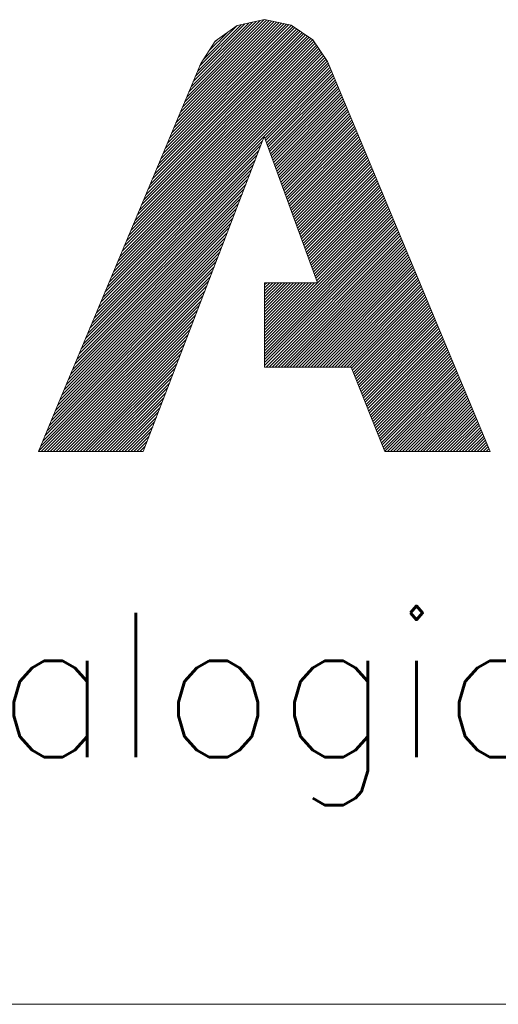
# Model space of a CAD drawing. Header units: millimetres. Extents: x 4 to 418, y 5 to 292.
# Tile 8 of 27: x 253.66 to 259.31, y 5 to 16.61. Entities that reach past the tile are written whole.
import ezdxf

# ---------------------------------------------------------------- set-up
doc = ezdxf.new("R2010")
doc.units = ezdxf.units.MM
doc.layers.add('256', color=7, linetype='Continuous')
doc.styles.add('blockfont', font='simplex.shx')

# ---------------------------------------------------------------- blocks, each defined once
blk = doc.blocks.new('HATCH7')
at = {"color": 5, "lineweight": 13}
for p, q in [((255.608234, 15.636857), (256.576043, 16.604666)), ((255.633608, 15.697444), (256.544171, 16.608007)), ((255.252987, 14.788636), (256.952104, 16.487752)), ((255.278362, 14.849223), (256.931079, 16.50194)), ((255.303737, 14.90981), (256.910053, 16.516127)), ((255.329111, 14.970397), (256.889028, 16.530314)), ((255.354486, 15.030985), (256.868003, 16.544502)), ((255.379861, 15.091572), (256.839898, 16.551609)), ((255.405236, 15.152159), (256.810581, 16.557504)), ((255.43061, 15.212746), (256.781263, 16.563399)), ((255.455985, 15.273334), (256.751946, 16.569295)), ((255.48136, 15.333921), (256.722629, 16.57519)), ((255.506735, 15.394508), (256.693312, 16.581085)), ((255.532109, 15.455095), (256.663995, 16.58698)), ((255.557484, 15.515682), (256.634677, 16.592876)), ((255.582859, 15.57627), (256.60536, 16.598771)), ((255.658983, 15.758031), (256.499351, 16.598399)), ((255.684358, 15.818618), (256.454531, 16.588791)), ((255.709733, 15.879206), (256.40971, 16.579183)), ((255.735107, 15.939793), (256.36489, 16.569576)), ((255.760482, 16.00038), (256.32007, 16.559968)), ((255.785857, 16.060967), (256.27525, 16.55036)), ((255.830545, 16.140868), (256.230429, 16.540752)), ((255.049989, 14.303938), (257.120304, 16.374253)), ((255.075364, 14.364525), (257.099279, 16.38844)), ((255.100739, 14.425112), (257.078254, 16.402628)), ((255.126114, 14.4857), (257.057229, 16.416815)), ((255.151488, 14.546287), (257.036204, 16.431002)), ((255.176863, 14.606874), (257.015179, 16.44519)), ((255.202238, 14.667461), (256.994154, 16.459377)), ((255.227613, 14.728049), (256.973129, 16.473565)), ((255.896241, 16.241777), (256.109656, 16.455191)), ((254.923116, 14.001002), (257.19082, 16.268706)), ((254.94849, 14.061589), (257.176758, 16.289857)), ((254.973865, 14.122176), (257.162697, 16.311008)), ((254.99924, 14.182764), (257.148636, 16.332159)), ((255.024615, 14.243351), (257.134574, 16.353311)), ((255.961937, 16.342685), (255.988283, 16.36903)), ((254.770867, 13.637479), (257.275188, 16.141799)), ((254.796242, 13.698066), (257.261126, 16.16295)), ((254.821617, 13.758653), (257.247065, 16.184101)), ((254.846991, 13.81924), (257.233004, 16.205253)), ((254.872366, 13.879828), (257.218942, 16.226404)), ((254.897741, 13.940415), (257.204881, 16.247555)), ((254.643993, 13.334543), (257.331619, 16.022168)), ((254.669368, 13.39513), (257.321248, 16.047009)), ((254.694743, 13.455717), (257.310876, 16.071851)), ((254.720118, 13.516304), (257.300505, 16.096692)), ((254.745492, 13.576891), (257.289249, 16.120648)), ((256.553863, 15.2092), (257.34199, 15.997327)), ((256.56331, 15.183434), (257.352361, 15.972485)), ((256.572757, 15.157669), (257.362732, 15.947644)), ((256.582204, 15.131903), (257.373104, 15.922803)), ((256.591651, 15.106138), (257.383475, 15.897962)), ((256.601098, 15.080372), (257.393846, 15.87312)), ((256.610545, 15.054607), (257.404217, 15.848279)), ((256.619992, 15.028841), (257.414588, 15.823438)), ((256.629439, 15.003076), (257.42496, 15.798597)), ((256.638886, 14.97731), (257.435331, 15.773755)), ((256.648332, 14.951544), (257.445702, 15.748914)), ((256.657779, 14.925779), (257.456073, 15.724073)), ((256.667226, 14.900013), (257.466444, 15.699231)), ((256.676673, 14.874248), (257.476816, 15.67439)), ((256.68612, 14.848482), (257.487187, 15.649549)), ((256.695567, 14.822717), (257.497558, 15.624708)), ((256.705014, 14.796951), (257.507929, 15.599866)), ((256.714461, 14.771186), (257.5183, 15.575025)), ((256.723908, 14.74542), (257.528672, 15.550184)), ((256.733355, 14.719654), (257.539043, 15.525343)), ((256.742802, 14.693889), (257.549414, 15.500501)), ((256.752249, 14.668123), (257.559785, 15.47566)), ((256.761695, 14.642358), (257.570156, 15.450819)), ((256.771142, 14.616592), (257.580528, 15.425977)), ((256.780589, 14.590827), (257.590899, 15.401136)), ((256.790036, 14.565061), (257.60127, 15.376295)), ((256.799483, 14.539296), (257.611641, 15.351454)), ((256.80893, 14.51353), (257.622012, 15.326612)), ((256.818377, 14.487764), (257.632384, 15.301771)), ((256.827824, 14.461999), (257.642755, 15.27693)), ((256.837271, 14.436233), (257.653126, 15.252089)), ((256.846718, 14.410468), (257.663497, 15.227247)), ((254.593244, 13.213368), (256.505335, 15.125459)), ((254.618619, 13.273955), (256.527293, 15.18263)), ((256.856165, 14.384702), (257.673868, 15.202406)), ((256.865612, 14.358937), (257.68424, 15.177565)), ((256.875059, 14.333171), (257.694611, 15.152723)), ((256.884505, 14.307406), (257.704982, 15.127882)), ((256.893952, 14.28164), (257.715353, 15.103041)), ((254.542494, 13.092194), (256.461417, 15.011116)), ((254.567869, 13.152781), (256.483376, 15.068288)), ((256.903399, 14.255874), (257.725724, 15.0782)), ((256.912846, 14.230109), (257.736096, 15.053358)), ((256.922293, 14.204343), (257.746467, 15.028517)), ((256.93174, 14.178578), (257.756838, 15.003676)), ((256.941187, 14.152812), (257.767209, 14.978834)), ((254.491745, 12.971019), (256.417499, 14.896774)), ((254.51712, 13.031607), (256.439458, 14.953945)), ((256.950634, 14.127047), (257.77758, 14.953993)), ((256.960081, 14.101281), (257.787952, 14.929152)), ((256.969528, 14.075516), (257.798323, 14.904311)), ((256.978975, 14.04975), (257.808694, 14.879469)), ((254.440996, 12.849845), (256.373582, 14.782431)), ((254.46637, 12.910432), (256.39554, 14.839602)), ((256.988422, 14.023985), (257.819065, 14.854628)), ((256.997868, 13.998219), (257.829436, 14.829787)), ((257.007315, 13.972453), (257.839808, 14.804946)), ((257.016762, 13.946688), (257.850179, 14.780104)), ((257.026209, 13.920922), (257.86055, 14.755263)), ((254.390246, 12.72867), (256.329664, 14.668088)), ((254.415621, 12.789258), (256.351623, 14.72526)), ((257.035656, 13.895157), (257.870921, 14.730422)), ((257.045103, 13.869391), (257.881292, 14.70558)), ((257.05455, 13.843626), (257.891664, 14.680739)), ((257.063997, 13.81786), (257.902035, 14.655898)), ((257.073444, 13.792095), (257.912406, 14.631057)), ((254.339497, 12.607496), (256.285746, 14.553746)), ((254.364871, 12.668083), (256.307705, 14.610917)), ((257.082891, 13.766329), (257.922777, 14.606215)), ((257.092338, 13.740563), (257.933148, 14.581374)), ((257.101785, 13.714798), (257.94352, 14.556533)), ((257.111232, 13.689032), (257.953891, 14.531692)), ((254.288747, 12.486322), (256.241829, 14.439403)), ((254.314122, 12.546909), (256.263787, 14.496574)), ((257.120678, 13.663267), (257.964262, 14.50685)), ((257.130125, 13.637501), (257.974633, 14.482009)), ((257.139572, 13.611736), (257.985004, 14.457168)), ((257.149019, 13.58597), (257.995375, 14.432326)), ((257.158466, 13.560205), (258.005747, 14.407485)), ((254.237998, 12.365147), (256.197911, 14.32506)), ((254.263372, 12.425734), (256.21987, 14.382232)), ((256.551557, 12.847658), (258.03686, 14.332961)), ((256.551557, 12.812446), (258.047231, 14.30812)), ((256.551557, 12.777233), (258.057603, 14.283279)), ((257.167913, 13.534439), (258.016118, 14.382644)), ((257.17736, 13.508673), (258.026489, 14.357803)), ((254.187248, 12.243973), (256.153993, 14.210718)), ((254.212623, 12.30456), (256.175952, 14.267889)), ((256.551557, 12.742021), (258.067974, 14.258437)), ((256.551557, 12.706808), (258.078345, 14.233596)), ((256.551557, 12.671596), (258.088716, 14.208755)), ((256.551557, 12.636383), (258.099087, 14.183914)), ((254.136499, 12.122798), (256.110075, 14.096375)), ((254.161873, 12.183386), (256.132034, 14.153546)), ((256.551557, 12.601171), (258.109459, 14.159072)), ((256.551557, 12.565958), (258.11983, 14.134231)), ((256.551557, 12.530746), (258.130201, 14.10939)), ((256.569896, 12.513872), (258.140572, 14.084549)), ((256.605108, 12.513872), (258.150943, 14.059707)), ((254.086111, 12.001985), (256.066158, 13.982033)), ((254.111124, 12.062211), (256.088117, 14.039204)), ((256.640321, 12.513872), (258.161315, 14.034866)), ((256.675533, 12.513872), (258.171686, 14.010025)), ((256.710746, 12.513872), (258.182057, 13.985183)), ((256.745958, 12.513872), (258.192428, 13.960342)), ((256.781171, 12.513872), (258.202799, 13.935501)), ((254.03611, 11.88156), (256.02224, 13.86769)), ((254.06111, 11.941773), (256.044199, 13.924861)), ((256.816383, 12.513872), (258.213171, 13.91066)), ((256.851595, 12.513872), (258.223542, 13.885818)), ((256.886808, 12.513872), (258.233913, 13.860977)), ((256.92202, 12.513872), (258.244284, 13.836136)), ((253.98611, 11.761134), (255.978322, 13.753347)), ((254.01111, 11.821347), (256.000281, 13.810519)), ((256.957233, 12.513872), (258.254655, 13.811295)), ((256.992445, 12.513872), (258.265027, 13.786453)), ((257.027658, 12.513872), (258.275398, 13.761612)), ((257.06287, 12.513872), (258.285769, 13.736771)), ((257.098083, 12.513872), (258.29614, 13.711929)), ((253.936109, 11.640709), (255.934405, 13.639005)), ((253.961109, 11.700922), (255.956364, 13.696176)), ((257.133295, 12.513872), (258.306511, 13.687088)), ((257.168508, 12.513872), (258.316883, 13.662247)), ((257.20372, 12.513872), (258.327254, 13.637406)), ((257.238933, 12.513872), (258.337625, 13.612564)), ((257.274145, 12.513872), (258.347996, 13.587723)), ((253.886108, 11.520283), (255.890487, 13.524662)), ((253.911109, 11.580496), (255.912446, 13.581833)), ((253.921235, 11.520198), (255.868528, 13.467491)), ((256.551557, 13.481483), (256.57779, 13.507716)), ((256.551557, 13.44627), (256.613003, 13.507716)), ((256.551557, 13.411058), (256.648215, 13.507716)), ((256.551557, 13.375845), (256.683428, 13.507716)), ((256.551557, 13.340633), (256.71864, 13.507716)), ((256.551557, 13.30542), (256.753853, 13.507716)), ((256.551557, 13.270208), (256.789065, 13.507716)), ((256.551557, 13.234995), (256.824278, 13.507716)), ((256.551557, 13.199783), (256.85949, 13.507716)), ((256.551557, 13.16457), (256.894703, 13.507716)), ((256.551557, 13.129358), (256.929915, 13.507716)), ((256.551557, 13.094145), (256.965128, 13.507716)), ((256.551557, 13.058933), (257.00034, 13.507716)), ((256.551557, 13.02372), (257.035553, 13.507716)), ((256.551557, 12.988508), (257.070765, 13.507716)), ((256.551557, 12.953295), (257.105978, 13.507716)), ((256.551557, 12.918083), (257.14119, 13.507716)), ((256.551557, 12.882871), (257.176402, 13.507716)), ((257.309358, 12.513872), (258.358367, 13.562882)), ((257.34457, 12.513872), (258.368739, 13.538041)), ((257.379783, 12.513872), (258.37911, 13.513199)), ((257.414995, 12.513872), (258.389481, 13.488358)), ((253.956448, 11.520198), (255.846569, 13.410319)), ((253.99166, 11.520198), (255.82461, 13.353148)), ((257.450208, 12.513872), (258.399852, 13.463517)), ((257.48542, 12.513872), (258.410223, 13.438675)), ((257.520632, 12.513872), (258.420595, 13.413834)), ((257.555845, 12.513872), (258.430966, 13.388993)), ((257.578837, 12.501651), (258.441337, 13.364152)), ((254.026873, 11.520198), (255.802652, 13.295977)), ((254.062085, 11.520198), (255.780693, 13.238805)), ((257.588882, 12.476485), (258.451708, 13.33931)), ((257.598928, 12.451318), (258.462079, 13.314469)), ((257.608973, 12.426151), (258.472451, 13.289628)), ((257.619019, 12.400984), (258.482822, 13.264786)), ((257.629064, 12.375817), (258.493193, 13.239945)), ((254.097298, 11.520198), (255.758734, 13.181634)), ((254.13251, 11.520198), (255.736775, 13.124463)), ((257.63911, 12.35065), (258.503564, 13.215104)), ((257.649155, 12.325483), (258.513935, 13.190263)), ((257.659201, 12.300316), (258.524307, 13.165421)), ((257.669246, 12.275149), (258.534678, 13.14058)), ((254.167723, 11.520198), (255.714816, 13.067291)), ((254.202935, 11.520198), (255.692857, 13.01012)), ((257.679292, 12.249982), (258.545049, 13.115739)), ((257.689337, 12.224815), (258.55542, 13.090898)), ((257.699383, 12.199648), (258.565791, 13.066056)), ((257.709428, 12.174481), (258.576163, 13.041215)), ((257.719474, 12.149314), (258.586534, 13.016374)), ((254.238148, 11.520198), (255.670899, 12.952949)), ((254.27336, 11.520198), (255.64894, 12.895778)), ((257.729519, 12.124147), (258.596905, 12.991532)), ((257.739565, 12.09898), (258.607276, 12.966691)), ((257.74961, 12.073813), (258.617647, 12.94185)), ((257.759656, 12.048646), (258.628019, 12.917009)), ((257.769701, 12.023479), (258.63839, 12.892167)), ((254.308573, 11.520198), (255.626981, 12.838606)), ((254.343785, 11.520198), (255.605022, 12.781435)), ((257.779747, 11.998312), (258.648761, 12.867326)), ((257.789792, 11.973145), (258.659132, 12.842485)), ((257.799838, 11.947978), (258.669503, 12.817644)), ((257.809883, 11.922811), (258.679875, 12.792802)), ((254.378998, 11.520198), (255.583063, 12.724264)), ((254.41421, 11.520198), (255.561104, 12.667092)), ((257.819929, 11.897644), (258.690246, 12.767961)), ((257.829974, 11.872477), (258.700617, 12.74312)), ((257.84002, 11.84731), (258.710988, 12.718278)), ((257.850065, 11.822143), (258.721359, 12.693437)), ((257.860111, 11.796976), (258.731731, 12.668596)), ((254.449423, 11.520198), (255.539146, 12.609921)), ((254.484635, 11.520198), (255.517187, 12.55275)), ((257.870156, 11.771809), (258.742102, 12.643755)), ((257.880202, 11.746642), (258.752473, 12.618913)), ((257.890247, 11.721475), (258.762844, 12.594072)), ((257.900293, 11.696308), (258.773215, 12.569231)), ((257.910338, 11.671141), (258.783586, 12.54439)), ((254.519848, 11.520198), (255.495228, 12.495578)), ((254.55506, 11.520198), (255.473269, 12.438407)), ((257.920384, 11.645974), (258.793958, 12.519548)), ((257.930429, 11.620807), (258.804329, 12.494707)), ((257.940475, 11.59564), (258.8147, 12.469866)), ((257.95052, 11.570473), (258.825071, 12.445024)), ((254.590272, 11.520198), (255.45131, 12.381236)), ((254.625485, 11.520198), (255.429351, 12.324064)), ((257.960566, 11.545306), (258.835442, 12.420183)), ((257.97067, 11.520198), (258.845814, 12.395342)), ((258.005882, 11.520198), (258.856185, 12.370501)), ((258.041095, 11.520198), (258.866556, 12.345659)), ((258.076307, 11.520198), (258.876927, 12.320818)), ((254.660697, 11.520198), (255.407392, 12.266893)), ((254.69591, 11.520198), (255.385434, 12.209722)), ((258.11152, 11.520198), (258.887298, 12.295977)), ((258.146732, 11.520198), (258.89767, 12.271135)), ((258.181945, 11.520198), (258.908041, 12.246294)), ((258.217157, 11.520198), (258.918412, 12.221453)), ((258.25237, 11.520198), (258.928783, 12.196612)), ((254.731122, 11.520198), (255.363475, 12.15255)), ((254.766335, 11.520198), (255.341516, 12.095379)), ((258.287582, 11.520198), (258.939154, 12.17177)), ((258.322795, 11.520198), (258.949526, 12.146929)), ((258.358007, 11.520198), (258.959897, 12.122088)), ((258.393219, 11.520198), (258.970268, 12.097247)), ((254.801547, 11.520198), (255.319594, 12.038245)), ((254.83676, 11.520198), (255.297731, 11.981169)), ((258.428432, 11.520198), (258.980639, 12.072405)), ((258.463644, 11.520198), (258.99101, 12.047564)), ((258.498857, 11.520198), (259.001382, 12.022723)), ((258.534069, 11.520198), (259.011753, 11.997881)), ((258.569282, 11.520198), (259.022124, 11.97304)), ((254.871972, 11.520198), (255.275868, 11.924094)), ((254.907185, 11.520198), (255.254005, 11.867018)), ((258.604494, 11.520198), (259.032495, 11.948199)), ((258.639707, 11.520198), (259.042866, 11.923358)), ((258.674919, 11.520198), (259.053238, 11.898516)), ((258.710132, 11.520198), (259.063609, 11.873675)), ((258.745344, 11.520198), (259.07398, 11.848834)), ((254.942397, 11.520198), (255.232142, 11.809943)), ((254.97761, 11.520198), (255.210279, 11.752867)), ((258.780557, 11.520198), (259.084351, 11.823993)), ((258.815769, 11.520198), (259.094722, 11.799151)), ((258.850982, 11.520198), (259.105094, 11.77431)), ((258.886194, 11.520198), (259.115465, 11.749469)), ((255.012822, 11.520198), (255.188416, 11.695792)), ((255.048035, 11.520198), (255.166553, 11.638716)), ((258.921407, 11.520198), (259.125836, 11.724627)), ((258.956619, 11.520198), (259.136207, 11.699786)), ((258.991832, 11.520198), (259.146578, 11.674945)), ((259.027044, 11.520198), (259.15695, 11.650104)), ((259.062256, 11.520198), (259.167321, 11.625262)), ((255.083247, 11.520198), (255.14469, 11.581641)), ((259.097469, 11.520198), (259.177692, 11.600421)), ((259.132681, 11.520198), (259.188063, 11.57558)), ((259.167894, 11.520198), (259.198434, 11.550738))]:
    blk.add_line(p, q, dxfattribs=at)

msp = doc.modelspace()

# ---------------------------------------------------------------- linework, layer by layer
at = {"layer": '256', "color": 5, "linetype": 'Continuous', "lineweight": 18}
for p, q in [((256.552, 16.61), (256.23, 16.541)), ((256.23, 16.541), (256.552, 16.61)), ((256.865, 16.547), (256.552, 16.61)), ((256.552, 16.61), (256.865, 16.547)), ((256.23, 16.541), (255.971, 16.357)), ((255.971, 16.357), (256.23, 16.541)), ((257.121, 16.374), (256.865, 16.547)), ((256.865, 16.547), (257.121, 16.374)), ((257.293, 16.116), (257.121, 16.374)), ((257.121, 16.374), (257.293, 16.116)), ((255.971, 16.357), (255.799, 16.093)), ((255.799, 16.093), (255.971, 16.357)), ((255.799, 16.093), (254.11, 12.06)), ((254.11, 12.06), (255.799, 16.093)), ((259.211, 11.52), (257.293, 16.116)), ((257.293, 16.116), (259.211, 11.52)), ((255.328, 12.06), (256.546, 15.231)), ((256.546, 15.231), (255.328, 12.06)), ((256.546, 15.231), (257.178, 13.508)), ((257.178, 13.508), (256.546, 15.231)), ((256.552, 13.508), (256.552, 12.514)), ((257.178, 13.508), (256.552, 13.508)), ((256.552, 13.508), (257.178, 13.508)), ((256.552, 12.514), (256.552, 13.508)), ((256.552, 12.514), (257.574, 12.514)), ((257.574, 12.514), (256.552, 12.514)), ((257.574, 12.514), (257.971, 11.52)), ((257.971, 11.52), (257.574, 12.514)), ((254.11, 12.06), (253.886, 11.52)), ((253.886, 11.52), (254.11, 12.06)), ((255.121, 11.52), (255.328, 12.06)), ((255.328, 12.06), (255.121, 11.52)), ((253.886, 11.52), (255.121, 11.52)), ((255.121, 11.52), (253.886, 11.52)), ((257.971, 11.52), (259.211, 11.52)), ((259.211, 11.52), (257.971, 11.52))]:
    msp.add_line(p, q, dxfattribs=at)
at = {"layer": '256', "color": 3, "linetype": 'Continuous', "lineweight": 18}
msp.add_line((15, 5), (415, 5), dxfattribs=at)

# ---------------------------------------------------------------- block references
at = {"layer": '256', "color": 5, "linetype": 'Continuous', "lineweight": 13}
msp.add_blockref('HATCH7', (0, 0), dxfattribs=at)

# ---------------------------------------------------------------- texts
at = {"layer": '256', "color": 4, "linetype": 'Continuous', "lineweight": 13, "insert": (244.31, 7.349), "char_height": 1.7, "attachment_point": 7, "line_spacing_factor": 0.903614, "style": 'blockfont'}
msp.add_mtext('\\W0.9878;www.datalogic.com', dxfattribs=at)

doc.saveas('drawing.dxf')
